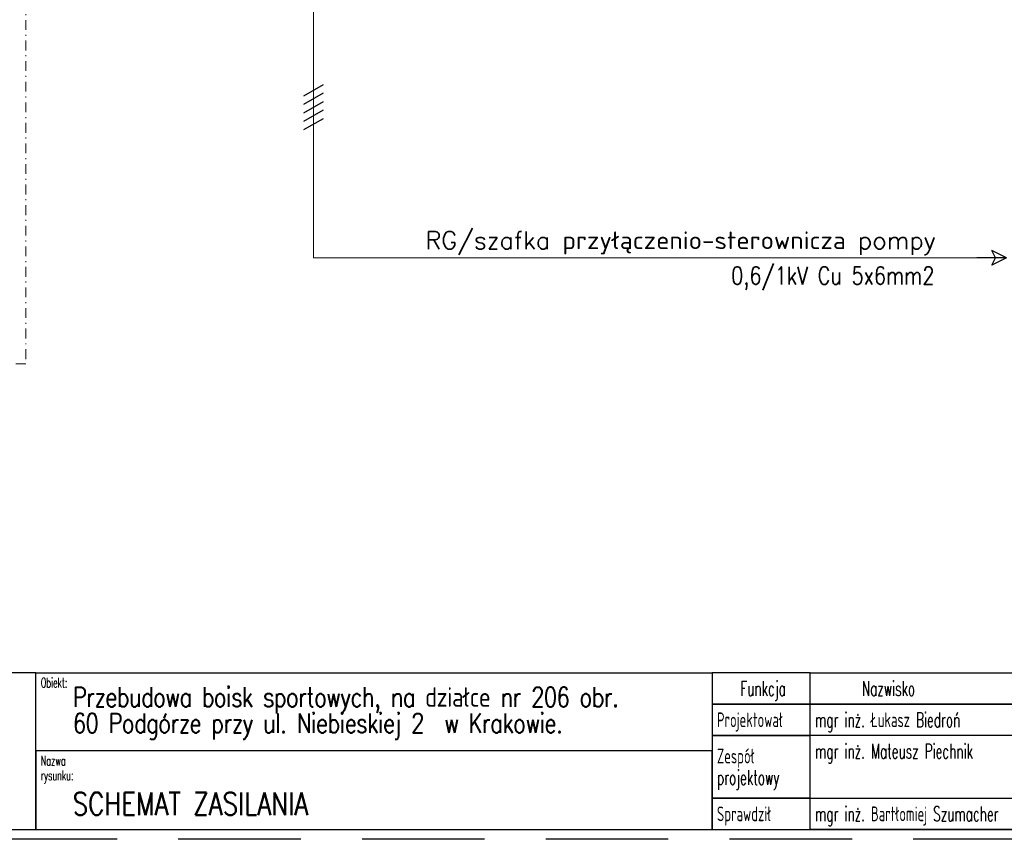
# Model space of a CAD drawing. Header units: centimetres. Extents: x -120 to 11700, y -2329 to 333.
# Tile 11 of 18: x 108 to 209, y -1 to 83. Entities that reach past the tile are written whole.
import ezdxf
from ezdxf.enums import TextEntityAlignment as Align

# ---------------------------------------------------------------- set-up
doc = ezdxf.new("R2010")
doc.units = ezdxf.units.CM
doc.linetypes.add('DASHDOT', pattern=[1, 0.5, -0.25, 0, -0.25])
doc.linetypes.add('HIDDEN', pattern=[0.375, 0.25, -0.125])
doc.layers.add('cienka', color=130, linetype='Continuous', lineweight=9)
doc.layers.add('E_tabelka_nazwa rysunku', color=3, linetype='Continuous', lineweight=30)
for name, color, linetype in [('E_atrybut_opis', 30, 'Continuous'), ('E_ideowy_czesc_istniejaca', 8, 'Continuous'), ('E_kable', 3, 'Continuous'), ('E_kable_numer', 40, 'Continuous'), ('E_kable_opisy', 1, 'Continuous'), ('E_osprzęt', 2, 'Continuous'), ('E_osprzęt_atrybuty', 30, 'Continuous'), ('E_tabelka_cienka', 253, 'Continuous'), ('E_tabelka_opis_gruba', 20, 'Continuous'), ('E_tabelka_ramka', 5, 'Continuous')]:
    doc.layers.add(name, color=color, linetype=linetype)
doc.layers.add('E_linie pomocnicze', color=252, linetype='Continuous', plot=False)
doc.styles.add('25', font='simplex.shx', dxfattribs={"width": 0.8, "height": 25})
doc.styles.add('Blockname', font='txt.shx', dxfattribs={"width": 0.7})
doc.styles.add('TXT 0.7', font='romans.shx', dxfattribs={"width": 0.7})
doc.styles.add('TXT 0.8', font='romans.shx', dxfattribs={"width": 0.8})
doc.styles.add('TXT 1.0', font='romans.shx')

# ---------------------------------------------------------------- blocks, each defined once
blk = doc.blocks.new('E_ramka_A4_tablice')
at = {"ltscale": 10}
blk.add_line((0, 0), (286, 0), dxfattribs=at)
for points in [[(79.97, 0), (109.97, 0), (109.97, 16), (79.97, 16)], [(109.97, 16), (178.97, 16), (178.97, 8.03), (109.97, 8.03)], [(178.97, 12.8), (188.97, 12.8), (188.97, 16), (178.97, 16)], [(188.97, 16), (213.97, 16), (213.97, 12.8), (188.97, 12.8)], [(178.97, 9.6), (188.97, 9.6), (188.97, 12.8), (178.97, 12.8)], [(188.97, 12.8), (213.97, 12.8), (213.97, 9.6), (188.97, 9.6)], [(178.97, 3.2), (188.97, 3.2), (188.97, 9.6), (178.97, 9.6)], [(109.97, 0), (178.97, 0), (178.97, 8.03), (109.97, 8.03)], [(178.97, 0), (188.97, 0), (188.97, 3.2), (178.97, 3.2)], [(188.97, 3.2), (213.97, 3.2), (213.97, 0), (188.97, 0)]]:
    blk.add_lwpolyline(points, close=True)
at = {"layer": 'E_linie pomocnicze', "linetype": 'HIDDEN', "ltscale": 50}
blk.add_lwpolyline([(-1, 181), (287, 181), (287, -1), (-1, -1)], close=True, dxfattribs=at)
blk = doc.blocks.new('dane')
at = {"layer": 'E_tabelka_cienka', "style": 'TXT 0.7', "width": 0.6}
for s, height, p in [('Obiekt:', 1, (110.47, 15)), ('Projektował', 1.5, (179.47, 11.2)), ('mgr inż. Łukasz Biedroń', 1.5, (189.47, 11.2)), ('mgr inż. Mateusz Piechnik', 1.5, (189.47, 8)), ('Zespół', 1.5, (179.47, 7.5)), ('Nazwa', 1, (110.47, 7.03)), ('rysunku:', 1, (110.47, 5.53)), ('projektowy', 1.5, (179.47, 5.3)), ('Sprawdził', 1.5, (179.47, 1.6)), ('mgr inż. Bartłomiej Szumacher', 1.5, (189.47, 1.6))]:
    blk.add_text(s, height=height, dxfattribs=at).set_placement(p, align=Align.MIDDLE_LEFT)
for s, p in [('Funkcja', (184.18, 14.4)), ('Nazwisko', (196.97, 14.4))]:
    blk.add_text(s, height=1.5, dxfattribs=at).set_placement(p, align=Align.MIDDLE_CENTER)
at = {"layer": 'E_tabelka_opis_gruba', "insert": (113.73, 11.86), "char_height": 2, "width": 63.5514, "attachment_point": 4, "line_spacing_factor": 0.8, "style": '25'}
blk.add_mtext('{\\T0.95;Przebudowa boisk sportowych, na działce nr 206 obr. 60 Podgórze przy ul. Niebieskiej 2  w Krakowie.}', dxfattribs=at)
blk = doc.blocks.new('*U259')
for p, q in [((0, -1.5), (0, 0)), ((0, -3), (0, -1.5))]:
    blk.add_line(p, q)
at = {"ltscale": 10}
for p, q in [((-0.75, -1.5), (0, -1.9)), ((0, -3), (-0.75, -1.5)), ((0, -1.9), (0.75, -1.5)), ((0, -3), (0.75, -1.5))]:
    blk.add_line(p, q, dxfattribs=at)
at = {"layer": 'E_atrybut_opis', "ltscale": 10, "style": 'Blockname', "width": 0.8}
for tag, p in [('OPIS_W1', (0, -5.51)), ('OPIS_W2', (0, -7.51)), ('OPIS_W3', (0, -9.51))]:
    blk.add_attdef(tag, text='', height=1.5, dxfattribs=at).set_placement(p, align=Align.MIDDLE_CENTER)

msp = doc.modelspace()

# ---------------------------------------------------------------- linework, layer by layer
at = {"layer": 'cienka', "linetype": 'DASHDOT', "ltscale": 2}
msp.add_lwpolyline([(164.77, 158.55), (164.77, 128.83), (108.94, 128.83), (108.94, 47.55), (47.75, 47.55)], dxfattribs=at)
at = {"layer": 'E_ideowy_czesc_istniejaca', "lineweight": 5}
msp.add_line((138.29, 62.44), (138.29, 80.94), dxfattribs=at)
at = {"layer": 'E_kable', "lineweight": 5}
for p, q in [((138.29, 86.24), (138.29, 58.35)), ((138.29, 82.64), (138.29, 60.74))]:
    msp.add_line(p, q, dxfattribs=at)
msp.add_lwpolyline([(138.29, 58.35), (206, 58.35)], dxfattribs=at)
at = {"layer": 'E_linie pomocnicze'}
msp.add_line((0, 0), (11700, 0), dxfattribs=at)
at = {"layer": 'E_osprzęt_atrybuty'}
for p, q in [((139.29, 76.03), (137.29, 74.87)), ((139.29, 75.16), (137.29, 74)), ((139.29, 74.29), (137.29, 73.14)), ((139.29, 73.43), (137.29, 72.27)), ((139.29, 72.56), (137.29, 71.41))]:
    msp.add_line(p, q, dxfattribs=at)

# ---------------------------------------------------------------- block references
at = {"layer": 'E_osprzęt', "rotation": 90}
msp.add_blockref('*U259', (206, 58.35), dxfattribs=at).add_auto_attribs({'OPIS_W1': 'Wypust kablowy', 'OPIS_W2': 'Zasilanie pompy', 'OPIS_W3': '400V/4kW'})
at = {"layer": 'E_tabelka_ramka'}
for name in ['E_ramka_A4_tablice', 'dane']:
    msp.add_blockref(name, (0, 0), dxfattribs=at)

# ---------------------------------------------------------------- texts
at = {"layer": 'E_kable_numer', "style": 'TXT 1.0'}
msp.add_text('RG/szafka przyłączenio-sterownicza pompy', height=1.8, dxfattribs=at).set_placement((201.8, 60.15), align=Align.MIDDLE_RIGHT)
at = {"layer": 'E_kable_opisy', "style": 'TXT 0.8', "width": 0.8}
msp.add_text('0,6/1kV Cu 5x6mm2', height=1.8, dxfattribs=at).set_placement((201.66, 56.55), align=Align.MIDDLE_RIGHT)
at = {"layer": 'E_tabelka_nazwa rysunku', "style": '25', "width": 0.8}
msp.add_text('SCHEMAT ZASILANIA ', height=2.3, dxfattribs=at).set_placement((113.73, 1.48))

doc.saveas('drawing.dxf')
